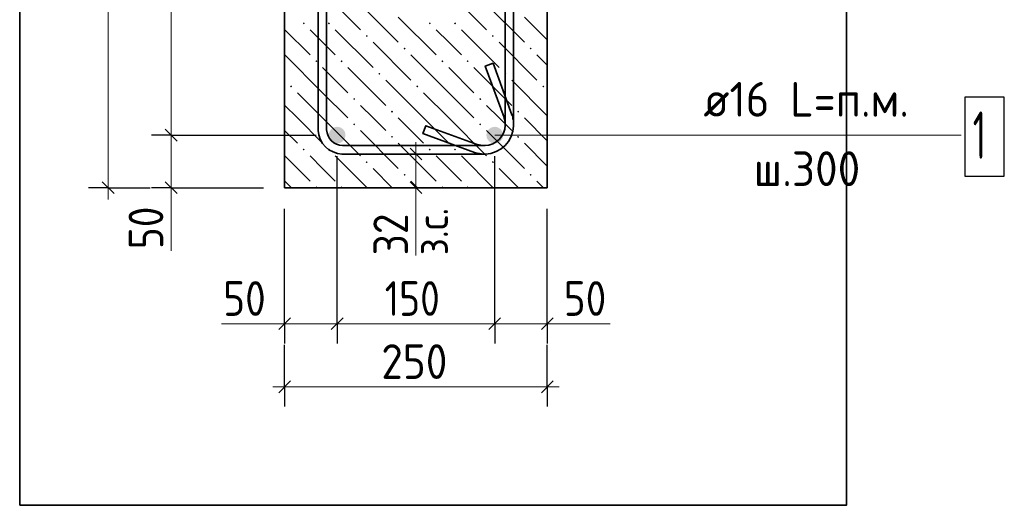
# Model space of a CAD drawing. Header units: millimetres. Extents: x 0 to 42000, y 0 to 29700.
# Tile 6 of 14: x 14976 to 21224, y 18245 to 21324. Entities that reach past the tile are written whole.
import ezdxf

# ---------------------------------------------------------------- set-up
doc = ezdxf.new("R2010")
doc.units = ezdxf.units.MM
doc.linetypes.add('______2', pattern=[270, 200, -70])
for name, color, linetype, lineweight in [('S1 Продольная арматура', 52, 'Continuous', 25), ('Standard', 7, 'Continuous', 25), ('Позиционная метка линия выноска', 7, 'Continuous', 13), ('Размерная выноска', 7, 'Continuous', 13), ('Хомут', 52, 'Continuous', 25)]:
    doc.layers.add(name, color=color, linetype=linetype, lineweight=lineweight)
doc.layers.add('ЖБ Пилон', color=7, linetype='______2', lineweight=13, true_color=0xa0a0a0)
doc.styles.add('ISOCPEUR', font='txt')

msp = doc.modelspace()

# ---------------------------------------------------------------- hatches: boundary and pattern name
at = {"layer": 'S1 Продольная арматура', "linetype": 'Continuous', "lineweight": 18, "transparency": 33554687}
for points in [[(17044, 20592.3), (17040, 20612.7), (17028.4, 20630), (17011.1, 20641.6), (16990.7, 20645.6), (16970.3, 20641.6), (16953, 20630), (16941.4, 20612.7), (16937.4, 20592.3), (16941.4, 20571.9), (16953, 20554.6), (16970.3, 20543), (16990.7, 20539), (17011.1, 20543), (17028.4, 20554.6), (17040, 20571.9)], [(17044, 20592.3), (17040, 20612.7), (17028.4, 20630), (17011.1, 20641.6), (16990.7, 20645.6), (16970.3, 20641.6), (16953, 20630), (16941.4, 20612.7), (16937.4, 20592.3), (16941.4, 20571.9), (16953, 20554.6), (16970.3, 20543), (16990.7, 20539), (17011.1, 20543), (17028.4, 20554.6), (17040, 20571.9)], [(18044, 20592.3), (18040, 20612.7), (18028.4, 20630), (18011.1, 20641.6), (17990.7, 20645.6), (17970.3, 20641.6), (17953, 20630), (17941.4, 20612.7), (17937.4, 20592.3), (17941.4, 20571.9), (17953, 20554.6), (17970.3, 20543), (17990.7, 20539), (18011.1, 20543), (18028.4, 20554.6), (18040, 20571.9)], [(18044, 20592.3), (18040, 20612.7), (18028.4, 20630), (18011.1, 20641.6), (17990.7, 20645.6), (17970.3, 20641.6), (17953, 20630), (17941.4, 20612.7), (17937.4, 20592.3), (17941.4, 20571.9), (17953, 20554.6), (17970.3, 20543), (17990.7, 20539), (18011.1, 20543), (18028.4, 20554.6), (18040, 20571.9)]]:
    msp.add_hatch(color=7, dxfattribs=at).paths.add_polyline_path(points)
at = {"layer": 'ЖБ Пилон', "linetype": 'Continuous', "lineweight": 18, "transparency": 33554687}
for points in [[(16772.2, 21301.1), (16778.7, 21307.6), (16785.2, 21301.1), (16778.7, 21294.6)], [(16932.2, 21301.1), (16938.7, 21307.6), (16945.2, 21301.1), (16938.7, 21294.6)], [(17572.2, 21301.1), (17578.7, 21307.6), (17585.2, 21301.1), (17578.7, 21294.6)], [(17732.2, 21301.1), (17738.7, 21307.6), (17745.2, 21301.1), (17738.7, 21294.6)], [(17172.2, 21221.1), (17178.7, 21227.6), (17185.2, 21221.1), (17178.7, 21214.6)], [(17972.2, 21221.1), (17978.7, 21227.6), (17985.2, 21221.1), (17978.7, 21214.6)], [(17412.2, 21141.1), (17418.7, 21147.6), (17425.2, 21141.1), (17418.7, 21134.6)], [(18212.2, 21141.1), (18218.7, 21147.6), (18225.2, 21141.1), (18218.7, 21134.6)], [(16852.2, 21061.1), (16858.7, 21067.6), (16865.2, 21061.1), (16858.7, 21054.6)], [(17012.2, 21061.1), (17018.7, 21067.6), (17025.2, 21061.1), (17018.7, 21054.6)], [(17652.2, 21061.1), (17658.7, 21067.6), (17665.2, 21061.1), (17658.7, 21054.6)], [(17812.2, 21061.1), (17818.7, 21067.6), (17825.2, 21061.1), (17818.7, 21054.6)], [(17252.2, 20981.1), (17258.7, 20987.6), (17265.2, 20981.1), (17258.7, 20974.6)], [(18052.2, 20981.1), (18058.7, 20987.6), (18065.2, 20981.1), (18058.7, 20974.6)], [(16692.2, 20901.1), (16698.7, 20907.6), (16705.2, 20901.1), (16698.7, 20894.6)], [(17492.2, 20901.1), (17498.7, 20907.6), (17505.2, 20901.1), (17498.7, 20894.6)], [(18292.2, 20901.1), (18298.7, 20907.6), (18305.2, 20901.1), (18298.7, 20894.6)], [(17092.2, 20821.1), (17098.7, 20827.6), (17105.2, 20821.1), (17098.7, 20814.6)], [(17892.2, 20821.1), (17898.7, 20827.6), (17905.2, 20821.1), (17898.7, 20814.6)], [(17332.2, 20741.1), (17338.7, 20747.6), (17345.2, 20741.1), (17338.7, 20734.6)], [(18132.2, 20741.1), (18138.7, 20747.6), (18145.2, 20741.1), (18138.7, 20734.6)], [(17092.2, 20661.1), (17098.7, 20667.6), (17105.2, 20661.1), (17098.7, 20654.6)], [(17892.2, 20661.1), (17898.7, 20667.6), (17905.2, 20661.1), (17898.7, 20654.6)], [(17332.2, 20581.1), (17338.7, 20587.6), (17345.2, 20581.1), (17338.7, 20574.6)], [(18132.2, 20581.1), (18138.7, 20587.6), (18145.2, 20581.1), (18138.7, 20574.6)], [(16772.2, 20501.1), (16778.7, 20507.6), (16785.2, 20501.1), (16778.7, 20494.6)], [(16932.2, 20501.1), (16938.7, 20507.6), (16945.2, 20501.1), (16938.7, 20494.6)], [(17572.2, 20501.1), (17578.7, 20507.6), (17585.2, 20501.1), (17578.7, 20494.6)], [(17732.2, 20501.1), (17738.7, 20507.6), (17745.2, 20501.1), (17738.7, 20494.6)], [(17172.2, 20421.1), (17178.7, 20427.6), (17185.2, 20421.1), (17178.7, 20414.6)], [(17972.2, 20421.1), (17978.7, 20427.6), (17985.2, 20421.1), (17978.7, 20414.6)], [(17412.2, 20341.1), (17418.7, 20347.6), (17425.2, 20341.1), (17418.7, 20334.6)], [(18212.2, 20341.1), (18218.7, 20347.6), (18225.2, 20341.1), (18218.7, 20334.6)], [(16852.2, 20261.1), (16858.7, 20267.6), (16865.2, 20261.1), (16863.1, 20259), (16854.3, 20259)], [(17012.2, 20261.1), (17018.7, 20267.6), (17025.2, 20261.1), (17023.1, 20259), (17014.3, 20259)], [(17652.2, 20261.1), (17658.7, 20267.6), (17665.2, 20261.1), (17663.1, 20259), (17654.3, 20259)], [(17812.2, 20261.1), (17818.7, 20267.6), (17825.2, 20261.1), (17823.1, 20259), (17814.3, 20259)]]:
    msp.add_hatch(color=7, dxfattribs=at).paths.add_polyline_path(points, flags=16)

# ---------------------------------------------------------------- linework, layer by layer
at = {"layer": 'S1 Продольная арматура', "color": 7, "linetype": 'Continuous', "lineweight": 25, "transparency": 33554687}
msp.add_lwpolyline([(20974, 20332.3), (21224, 20332.3), (21224, 20832.3), (20974, 20832.3), (20974, 20332.3)], dxfattribs=at)
at = {"layer": 'Standard', "color": 254, "linetype": 'Continuous', "lineweight": 35, "true_color": 0xc4c4ff, "transparency": 33554687}
msp.add_line((14976.3, 29200), (14976.3, 18245.1), dxfattribs=at)
at = {"layer": 'Standard', "color": 7, "linetype": 'Continuous', "lineweight": 13, "transparency": 33554687}
for p, q in [((15937.4, 22592.3), (15937.4, 20592.3)), ((15937.4, 20592.3), (15937.4, 20259)), ((17490.7, 20472.5), (17490.7, 20547.5)), ((17490.7, 20472.5), (17490.7, 20259)), ((15537.4, 20259), (15537.4, 20184)), ((15937.4, 20259), (15937.4, 20184)), ((17490.7, 20259), (17490.7, 20184)), ((16657.4, 19396.4), (16582.4, 19396.4)), ((16657.4, 19396.4), (16990.7, 19396.4)), ((16990.7, 19396.4), (17990.7, 19396.4)), ((17990.7, 19396.4), (18324, 19396.4)), ((18324, 19396.4), (18399.1, 19396.4)), ((16657.4, 18996.4), (16582.4, 18996.4)), ((16657.4, 18996.4), (18324, 18996.4)), ((18324, 18996.4), (18399.1, 18996.4))]:
    msp.add_line(p, q, dxfattribs=at)
at = {"layer": 'Standard', "color": 7, "linetype": 'Continuous', "lineweight": 25, "transparency": 33554687}
for p, q in [((15899.9, 20629.8), (15974.9, 20554.8)), ((17453.2, 20510), (17528.2, 20435)), ((15499.9, 20296.5), (15574.9, 20221.5)), ((15899.9, 20296.5), (15974.9, 20221.5)), ((17453.2, 20296.5), (17528.2, 20221.5)), ((16619.9, 19358.9), (16694.9, 19433.9)), ((16953.2, 19358.9), (17028.2, 19433.9)), ((17953.2, 19358.9), (18028.2, 19433.9)), ((18286.5, 19358.9), (18361.6, 19433.9)), ((16619.9, 18958.9), (16694.9, 19033.9)), ((18286.5, 18958.9), (18361.6, 19033.9))]:
    msp.add_line(p, q, dxfattribs=at)
at = {"layer": 'Standard', "color": 7, "linetype": 'Continuous', "lineweight": -3, "transparency": 33554687}
for p, q in [((15937.4, 20592.3), (15812.4, 20592.3)), ((15937.4, 20592.3), (16062.5, 20592.3)), ((15937.4, 20592.3), (16857.4, 20592.3)), ((17490.7, 20472.5), (17365.7, 20472.5)), ((17490.7, 20472.5), (17615.7, 20472.5)), ((15537.4, 20259), (15412.4, 20259)), ((15537.4, 20259), (15662.5, 20259)), ((15537.4, 20259), (15804.1, 20259)), ((15937.4, 20259), (15812.4, 20259)), ((15937.4, 20259), (16062.5, 20259)), ((15937.4, 20259), (16524, 20259)), ((17490.7, 20259), (17365.7, 20259)), ((17490.7, 20259), (17615.7, 20259)), ((16657.4, 19396.4), (16657.4, 19521.4)), ((16990.7, 19396.4), (16990.7, 19521.4)), ((17990.7, 19396.4), (17990.7, 19521.4)), ((18324, 19396.4), (18324, 19521.4)), ((16657.4, 19396.4), (16657.4, 19271.4)), ((16990.7, 19396.4), (16990.7, 19271.4)), ((17990.7, 19396.4), (17990.7, 19271.4)), ((18324, 19396.4), (18324, 19271.4)), ((16657.4, 18996.4), (16657.4, 19263.1)), ((18324, 18996.4), (18324, 19263.1)), ((16657.4, 18996.4), (16657.4, 19121.4)), ((18324, 18996.4), (18324, 19121.4)), ((16657.4, 18996.4), (16657.4, 18871.4)), ((18324, 18996.4), (18324, 18871.4))]:
    msp.add_line(p, q, dxfattribs=at)
at = {"layer": 'Standard', "color": 254, "linetype": 'Continuous', "lineweight": 35, "true_color": 0xc4c4ff, "transparency": 33554687}
msp.add_lwpolyline([(14976.3, 18245.1), (20222.1, 18245.1), (20222.1, 29200)], dxfattribs=at)
at = {"layer": 'Standard', "color": 7, "linetype": 'Continuous', "lineweight": 13, "transparency": 33554687}
msp.add_lwpolyline([(15537.4, 26925.6), (15537.4, 23233.3), (15537.4, 23233.3), (15537.4, 20259)], dxfattribs=at)
at = {"layer": 'Standard', "color": 7, "linetype": 'Continuous', "lineweight": -3, "transparency": 33554687}
for points in [[(16990.7, 19396.4), (16990.7, 19413.4), (16990.7, 19413.4), (16990.7, 19413.4), (16990.7, 19413.4), (16990.7, 20311.2), (16990.7, 20311.2), (16990.7, 20459)], [(17990.7, 19396.4), (17990.7, 19413.4), (17990.7, 19413.4), (17990.7, 20459)], [(16657.4, 19396.4), (16657.4, 19413.4), (16657.4, 19413.4), (16657.4, 19413.4), (16657.4, 19413.4), (16657.4, 19915.6), (16657.4, 19915.6), (16657.4, 20125.6)], [(18324, 19396.4), (18324, 19413.4), (18324, 19413.4), (18324, 20125.6)]]:
    msp.add_lwpolyline(points, dxfattribs=at)
at = {"layer": 'ЖБ Пилон', "color": 7, "linetype": 'Continuous', "lineweight": 35, "transparency": 33554687}
for p, q in [((16657.4, 26925.6), (16657.4, 20259)), ((18324, 20259), (18324, 26925.6)), ((16657.4, 20259), (18324, 20259))]:
    msp.add_line(p, q, dxfattribs=at)
at = {"layer": 'ЖБ Пилон', "color": 9, "linetype": 'Continuous', "lineweight": 18, "true_color": 0xc7c7c7, "transparency": 33554687}
for p, q in [((16898.7, 21501.1), (17138.7, 21261.1)), ((17698.7, 21501.1), (17938.7, 21261.1)), ((17138.7, 21421.1), (17378.7, 21181.1)), ((17938.7, 21421.1), (18178.7, 21181.1)), ((17378.7, 21341.1), (17618.7, 21101.1)), ((18178.7, 21341.1), (18324, 21195.7)), ((16657.4, 21262.4), (16818.7, 21101.1)), ((16898.7, 21181.1), (16818.7, 21261.1)), ((16978.7, 21261.1), (17218.7, 21021.1)), ((17698.7, 21181.1), (17618.7, 21261.1)), ((17778.7, 21261.1), (18018.7, 21021.1)), ((16978.7, 21101.1), (16898.7, 21181.1)), ((17218.7, 21181.1), (17458.7, 20941.1)), ((17778.7, 21101.1), (17698.7, 21181.1)), ((18018.7, 21181.1), (18258.7, 20941.1)), ((16898.7, 20861.1), (16658.7, 21101.1)), ((17698.7, 20861.1), (17458.7, 21101.1)), ((18324, 21035.7), (18258.7, 21101.1)), ((16898.7, 21021.1), (17058.7, 20861.1)), ((17058.7, 21021.1), (17298.7, 20781.1)), ((17698.7, 21021.1), (17858.7, 20861.1)), ((17858.7, 21021.1), (18098.7, 20781.1)), ((16657.4, 20942.4), (16658.7, 20941.1)), ((17538.7, 20701.1), (17298.7, 20941.1)), ((18324, 20715.7), (18098.7, 20941.1)), ((16738.7, 20861.1), (16898.7, 20701.1)), ((16898.7, 20861.1), (17058.7, 20701.1)), ((17538.7, 20861.1), (17698.7, 20701.1)), ((17698.7, 20861.1), (17858.7, 20701.1)), ((16738.7, 20701.1), (16657.4, 20782.4)), ((17218.7, 20701.1), (17138.7, 20781.1)), ((18018.7, 20701.1), (17938.7, 20781.1)), ((16738.7, 20701.1), (16898.7, 20541.1)), ((16898.7, 20701.1), (17138.7, 20461.1)), ((17298.7, 20621.1), (17218.7, 20701.1)), ((17378.7, 20701.1), (17538.7, 20541.1)), ((17538.7, 20701.1), (17698.7, 20541.1)), ((17698.7, 20701.1), (17938.7, 20461.1)), ((18098.7, 20621.1), (18018.7, 20701.1)), ((18178.7, 20701.1), (18324, 20555.7)), ((16657.4, 20622.4), (16738.7, 20541.1)), ((17138.7, 20621.1), (17378.7, 20381.1)), ((17938.7, 20621.1), (18178.7, 20381.1)), ((17378.7, 20541.1), (17618.7, 20301.1)), ((18178.7, 20541.1), (18324, 20395.7)), ((16657.4, 20462.4), (16818.7, 20301.1)), ((16898.7, 20381.1), (16818.7, 20461.1)), ((16978.7, 20461.1), (17180.8, 20259)), ((17698.7, 20381.1), (17618.7, 20461.1)), ((17778.7, 20461.1), (17980.8, 20259)), ((16978.7, 20301.1), (16898.7, 20381.1)), ((17218.7, 20381.1), (17340.8, 20259)), ((17778.7, 20301.1), (17698.7, 20381.1)), ((18018.7, 20381.1), (18140.8, 20259)), ((16700.8, 20259), (16658.7, 20301.1)), ((17500.8, 20259), (17458.7, 20301.1)), ((18300.8, 20259), (18258.7, 20301.1))]:
    msp.add_line(p, q, dxfattribs=at)
at = {"layer": 'Позиционная метка линия выноска', "color": 7, "linetype": 'Continuous', "lineweight": 13, "transparency": 33554687}
msp.add_line((17990.7, 20592.3), (20950.7, 20592.3), dxfattribs=at)
at = {"layer": 'Размерная выноска', "color": 7, "linetype": 'Continuous', "lineweight": 13, "transparency": 33554687}
for p, q in [((15937.4, 20259), (15937.4, 19859)), ((17490.7, 20259), (17490.7, 19828.7)), ((16657.4, 19396.4), (16257.4, 19396.4)), ((18724, 19396.4), (18324, 19396.4))]:
    msp.add_line(p, q, dxfattribs=at)
at = {"layer": 'Хомут', "color": 7, "linetype": 'Continuous', "lineweight": 35, "transparency": 33554687}
for points in [[(17980.9, 21048.6), (18100.1, 20721), (18102.5, 20713.8), (18104.6, 20706.4), (18106.4, 20698.9), (18107.9, 20691.4), (18109.1, 20683.8), (18109.9, 20676.1), (18110.5, 20668.5), (18110.7, 20660.9), (18110.7, 20650.1), (18106.2, 20617.6), (18095, 20583.7), (18077.6, 20552.6), (18056.1, 20526.9), (18030.5, 20505.4), (17999.3, 20488), (17965.4, 20476.8), (17932.9, 20472.3), (17020.5, 20472.3), (16993.2, 20476.1), (16964.6, 20485.5), (16938.4, 20500.2), (16916.7, 20518.3), (16898.6, 20539.9), (16883.9, 20566.2), (16874.5, 20594.7), (16870.7, 20622.1), (16870.7, 24562.5)], [(17980.9, 21048.6), (18100.1, 20721), (18102.5, 20713.8), (18104.6, 20706.4), (18106.4, 20698.9), (18107.9, 20691.4), (18109.1, 20683.8), (18109.9, 20676.1), (18110.5, 20668.5), (18110.7, 20660.9), (18110.7, 20650.1), (18106.2, 20617.6), (18095, 20583.7), (18077.6, 20552.6), (18056.1, 20526.9), (18030.5, 20505.4), (17999.3, 20488), (17965.4, 20476.8), (17932.9, 20472.3), (17020.5, 20472.3), (16993.2, 20476.1), (16964.6, 20485.5), (16938.4, 20500.2), (16916.7, 20518.3), (16898.6, 20539.9), (16883.9, 20566.2), (16874.5, 20594.7), (16870.7, 20622.1), (16870.7, 24562.5)], [(17980.9, 21048.6), (18100.1, 20721), (18102.5, 20713.8), (18104.6, 20706.4), (18106.4, 20698.9), (18107.9, 20691.4), (18109.1, 20683.8), (18109.9, 20676.1), (18110.5, 20668.5), (18110.7, 20660.9), (18110.7, 20650.1), (18106.2, 20617.6), (18095, 20583.7), (18077.6, 20552.6), (18056.1, 20526.9), (18030.5, 20505.4), (17999.3, 20488), (17965.4, 20476.8), (17932.9, 20472.3), (17020.5, 20472.3), (16993.2, 20476.1), (16964.6, 20485.5), (16938.4, 20500.2), (16916.7, 20518.3), (16898.6, 20539.9), (16883.9, 20566.2), (16874.5, 20594.7), (16870.7, 20622.1), (16870.7, 24562.5)], [(17980.9, 21048.6), (18100.1, 20721), (18102.5, 20713.8), (18104.6, 20706.4), (18106.4, 20698.9), (18107.9, 20691.4), (18109.1, 20683.8), (18109.9, 20676.1), (18110.5, 20668.5), (18110.7, 20660.9), (18110.7, 20650.1), (18106.2, 20617.6), (18095, 20583.7), (18077.6, 20552.6), (18056.1, 20526.9), (18030.5, 20505.4), (17999.3, 20488), (17965.4, 20476.8), (17932.9, 20472.3), (17020.5, 20472.3), (16993.2, 20476.1), (16964.6, 20485.5), (16938.4, 20500.2), (16916.7, 20518.3), (16898.6, 20539.9), (16883.9, 20566.2), (16874.5, 20594.7), (16870.7, 20622.1), (16870.7, 24562.5)], [(17980.9, 21048.6), (18100.1, 20721), (18102.5, 20713.8), (18104.6, 20706.4), (18106.4, 20698.9), (18107.9, 20691.4), (18109.1, 20683.8), (18109.9, 20676.1), (18110.5, 20668.5), (18110.7, 20660.9), (18110.7, 20650.1), (18106.2, 20617.6), (18095, 20583.7), (18077.6, 20552.6), (18056.1, 20526.9), (18030.5, 20505.4), (17999.3, 20488), (17965.4, 20476.8), (17932.9, 20472.3), (17020.5, 20472.3), (16993.2, 20476.1), (16964.6, 20485.5), (16938.4, 20500.2), (16916.7, 20518.3), (16898.6, 20539.9), (16883.9, 20566.2), (16874.5, 20594.7), (16870.7, 20622.1), (16870.7, 24562.5)], [(17980.9, 21048.6), (18100.1, 20721), (18102.5, 20713.8), (18104.6, 20706.4), (18106.4, 20698.9), (18107.9, 20691.4), (18109.1, 20683.8), (18109.9, 20676.1), (18110.5, 20668.5), (18110.7, 20660.9), (18110.7, 20650.1), (18106.2, 20617.6), (18095, 20583.7), (18077.6, 20552.6), (18056.1, 20526.9), (18030.5, 20505.4), (17999.3, 20488), (17965.4, 20476.8), (17932.9, 20472.3), (17020.5, 20472.3), (16993.2, 20476.1), (16964.6, 20485.5), (16938.4, 20500.2), (16916.7, 20518.3), (16898.6, 20539.9), (16883.9, 20566.2), (16874.5, 20594.7), (16870.7, 20622.1), (16870.7, 24562.5)], [(16924, 24558.8), (16924, 20625.8), (16926.7, 20606.9), (16933, 20587.8), (16942.7, 20570.3), (16954.6, 20556.2), (16968.8, 20544.3), (16986.2, 20534.5), (17005.3, 20528.3), (17024.2, 20525.6), (17929.2, 20525.6), (17953.3, 20529), (17977.7, 20537), (18000.1, 20549.6), (18018.3, 20564.8), (18033.4, 20582.9), (18046, 20605.3), (18054, 20629.7), (18057.4, 20653.8), (18057.4, 20660.1), (18057.2, 20665.7), (18056.8, 20671.2), (18056.2, 20676.7), (18055.4, 20682.1), (18054.3, 20687.5), (18053, 20692.8), (18051.5, 20698.1), (18049.7, 20703.5), (17930.8, 21030.3), (17980.9, 21048.6)], [(16924, 24558.8), (16924, 20625.8), (16926.7, 20606.9), (16933, 20587.8), (16942.7, 20570.3), (16954.6, 20556.2), (16968.8, 20544.3), (16986.2, 20534.5), (17005.3, 20528.3), (17024.2, 20525.6), (17929.2, 20525.6), (17953.3, 20529), (17977.7, 20537), (18000.1, 20549.6), (18018.3, 20564.8), (18033.4, 20582.9), (18046, 20605.3), (18054, 20629.7), (18057.4, 20653.8), (18057.4, 20660.1), (18057.2, 20665.7), (18056.8, 20671.2), (18056.2, 20676.7), (18055.4, 20682.1), (18054.3, 20687.5), (18053, 20692.8), (18051.5, 20698.1), (18049.7, 20703.5), (17930.8, 21030.3), (17980.9, 21048.6)], [(16924, 24558.8), (16924, 20625.8), (16926.7, 20606.9), (16933, 20587.8), (16942.7, 20570.3), (16954.6, 20556.2), (16968.8, 20544.3), (16986.2, 20534.5), (17005.3, 20528.3), (17024.2, 20525.6), (17929.2, 20525.6), (17953.3, 20529), (17977.7, 20537), (18000.1, 20549.6), (18018.3, 20564.8), (18033.4, 20582.9), (18046, 20605.3), (18054, 20629.7), (18057.4, 20653.8), (18057.4, 20660.1), (18057.2, 20665.7), (18056.8, 20671.2), (18056.2, 20676.7), (18055.4, 20682.1), (18054.3, 20687.5), (18053, 20692.8), (18051.5, 20698.1), (18049.7, 20703.5), (17930.8, 21030.3), (17980.9, 21048.6)], [(16924, 24558.8), (16924, 20625.8), (16926.7, 20606.9), (16933, 20587.8), (16942.7, 20570.3), (16954.6, 20556.2), (16968.8, 20544.3), (16986.2, 20534.5), (17005.3, 20528.3), (17024.2, 20525.6), (17929.2, 20525.6), (17953.3, 20529), (17977.7, 20537), (18000.1, 20549.6), (18018.3, 20564.8), (18033.4, 20582.9), (18046, 20605.3), (18054, 20629.7), (18057.4, 20653.8), (18057.4, 20660.1), (18057.2, 20665.7), (18056.8, 20671.2), (18056.2, 20676.7), (18055.4, 20682.1), (18054.3, 20687.5), (18053, 20692.8), (18051.5, 20698.1), (18049.7, 20703.5), (17930.8, 21030.3), (17980.9, 21048.6)], [(16924, 24558.8), (16924, 20625.8), (16926.7, 20606.9), (16933, 20587.8), (16942.7, 20570.3), (16954.6, 20556.2), (16968.8, 20544.3), (16986.2, 20534.5), (17005.3, 20528.3), (17024.2, 20525.6), (17929.2, 20525.6), (17953.3, 20529), (17977.7, 20537), (18000.1, 20549.6), (18018.3, 20564.8), (18033.4, 20582.9), (18046, 20605.3), (18054, 20629.7), (18057.4, 20653.8), (18057.4, 20660.1), (18057.2, 20665.7), (18056.8, 20671.2), (18056.2, 20676.7), (18055.4, 20682.1), (18054.3, 20687.5), (18053, 20692.8), (18051.5, 20698.1), (18049.7, 20703.5), (17930.8, 21030.3), (17980.9, 21048.6)], [(16924, 24558.8), (16924, 20625.8), (16926.7, 20606.9), (16933, 20587.8), (16942.7, 20570.3), (16954.6, 20556.2), (16968.8, 20544.3), (16986.2, 20534.5), (17005.3, 20528.3), (17024.2, 20525.6), (17929.2, 20525.6), (17953.3, 20529), (17977.7, 20537), (18000.1, 20549.6), (18018.3, 20564.8), (18033.4, 20582.9), (18046, 20605.3), (18054, 20629.7), (18057.4, 20653.8), (18057.4, 20660.1), (18057.2, 20665.7), (18056.8, 20671.2), (18056.2, 20676.7), (18055.4, 20682.1), (18054.3, 20687.5), (18053, 20692.8), (18051.5, 20698.1), (18049.7, 20703.5), (17930.8, 21030.3), (17980.9, 21048.6)], [(18110.7, 24562.5), (18110.7, 20650.1), (18106.2, 20617.6), (18095, 20583.7), (18077.6, 20552.6), (18056.1, 20526.9), (18030.5, 20505.4), (17999.3, 20488), (17965.4, 20476.8), (17932.9, 20472.3), (17922.1, 20472.3), (17914.6, 20472.5), (17906.9, 20473.1), (17899.2, 20473.9), (17891.6, 20475.1), (17884.1, 20476.6), (17876.6, 20478.4), (17869.2, 20480.5), (17862.1, 20482.9), (17534.4, 20602.1), (17552.7, 20652.2), (17879.5, 20533.3), (17884.9, 20531.5), (17890.2, 20530), (17895.5, 20528.7), (17900.9, 20527.7), (17906.3, 20526.8), (17911.8, 20526.2), (17917.3, 20525.8), (17922.9, 20525.6), (17929.2, 20525.6), (17953.3, 20529), (17977.7, 20537), (18000.1, 20549.6), (18018.3, 20564.8), (18033.4, 20582.9), (18046, 20605.3), (18054, 20629.7), (18057.4, 20653.8), (18057.4, 24558.8)], [(18110.7, 24562.5), (18110.7, 20650.1), (18106.2, 20617.6), (18095, 20583.7), (18077.6, 20552.6), (18056.1, 20526.9), (18030.5, 20505.4), (17999.3, 20488), (17965.4, 20476.8), (17932.9, 20472.3), (17922.1, 20472.3), (17914.6, 20472.5), (17906.9, 20473.1), (17899.2, 20473.9), (17891.6, 20475.1), (17884.1, 20476.6), (17876.6, 20478.4), (17869.2, 20480.5), (17862.1, 20482.9), (17534.4, 20602.1), (17552.7, 20652.2), (17879.5, 20533.3), (17884.9, 20531.5), (17890.2, 20530), (17895.5, 20528.7), (17900.9, 20527.7), (17906.3, 20526.8), (17911.8, 20526.2), (17917.3, 20525.8), (17922.9, 20525.6), (17929.2, 20525.6), (17953.3, 20529), (17977.7, 20537), (18000.1, 20549.6), (18018.3, 20564.8), (18033.4, 20582.9), (18046, 20605.3), (18054, 20629.7), (18057.4, 20653.8), (18057.4, 24558.8)], [(18110.7, 24562.5), (18110.7, 20650.1), (18106.2, 20617.6), (18095, 20583.7), (18077.6, 20552.6), (18056.1, 20526.9), (18030.5, 20505.4), (17999.3, 20488), (17965.4, 20476.8), (17932.9, 20472.3), (17922.1, 20472.3), (17914.6, 20472.5), (17906.9, 20473.1), (17899.2, 20473.9), (17891.6, 20475.1), (17884.1, 20476.6), (17876.6, 20478.4), (17869.2, 20480.5), (17862.1, 20482.9), (17534.4, 20602.1), (17552.7, 20652.2), (17879.5, 20533.3), (17884.9, 20531.5), (17890.2, 20530), (17895.5, 20528.7), (17900.9, 20527.7), (17906.3, 20526.8), (17911.8, 20526.2), (17917.3, 20525.8), (17922.9, 20525.6), (17929.2, 20525.6), (17953.3, 20529), (17977.7, 20537), (18000.1, 20549.6), (18018.3, 20564.8), (18033.4, 20582.9), (18046, 20605.3), (18054, 20629.7), (18057.4, 20653.8), (18057.4, 24558.8)], [(18110.7, 24562.5), (18110.7, 20650.1), (18106.2, 20617.6), (18095, 20583.7), (18077.6, 20552.6), (18056.1, 20526.9), (18030.5, 20505.4), (17999.3, 20488), (17965.4, 20476.8), (17932.9, 20472.3), (17922.1, 20472.3), (17914.6, 20472.5), (17906.9, 20473.1), (17899.2, 20473.9), (17891.6, 20475.1), (17884.1, 20476.6), (17876.6, 20478.4), (17869.2, 20480.5), (17862.1, 20482.9), (17534.4, 20602.1), (17552.7, 20652.2), (17879.5, 20533.3), (17884.9, 20531.5), (17890.2, 20530), (17895.5, 20528.7), (17900.9, 20527.7), (17906.3, 20526.8), (17911.8, 20526.2), (17917.3, 20525.8), (17922.9, 20525.6), (17929.2, 20525.6), (17953.3, 20529), (17977.7, 20537), (18000.1, 20549.6), (18018.3, 20564.8), (18033.4, 20582.9), (18046, 20605.3), (18054, 20629.7), (18057.4, 20653.8), (18057.4, 24558.8)], [(18110.7, 24562.5), (18110.7, 20650.1), (18106.2, 20617.6), (18095, 20583.7), (18077.6, 20552.6), (18056.1, 20526.9), (18030.5, 20505.4), (17999.3, 20488), (17965.4, 20476.8), (17932.9, 20472.3), (17922.1, 20472.3), (17914.6, 20472.5), (17906.9, 20473.1), (17899.2, 20473.9), (17891.6, 20475.1), (17884.1, 20476.6), (17876.6, 20478.4), (17869.2, 20480.5), (17862.1, 20482.9), (17534.4, 20602.1), (17552.7, 20652.2), (17879.5, 20533.3), (17884.9, 20531.5), (17890.2, 20530), (17895.5, 20528.7), (17900.9, 20527.7), (17906.3, 20526.8), (17911.8, 20526.2), (17917.3, 20525.8), (17922.9, 20525.6), (17929.2, 20525.6), (17953.3, 20529), (17977.7, 20537), (18000.1, 20549.6), (18018.3, 20564.8), (18033.4, 20582.9), (18046, 20605.3), (18054, 20629.7), (18057.4, 20653.8), (18057.4, 24558.8)], [(18110.7, 24562.5), (18110.7, 20650.1), (18106.2, 20617.6), (18095, 20583.7), (18077.6, 20552.6), (18056.1, 20526.9), (18030.5, 20505.4), (17999.3, 20488), (17965.4, 20476.8), (17932.9, 20472.3), (17922.1, 20472.3), (17914.6, 20472.5), (17906.9, 20473.1), (17899.2, 20473.9), (17891.6, 20475.1), (17884.1, 20476.6), (17876.6, 20478.4), (17869.2, 20480.5), (17862.1, 20482.9), (17534.4, 20602.1), (17552.7, 20652.2), (17879.5, 20533.3), (17884.9, 20531.5), (17890.2, 20530), (17895.5, 20528.7), (17900.9, 20527.7), (17906.3, 20526.8), (17911.8, 20526.2), (17917.3, 20525.8), (17922.9, 20525.6), (17929.2, 20525.6), (17953.3, 20529), (17977.7, 20537), (18000.1, 20549.6), (18018.3, 20564.8), (18033.4, 20582.9), (18046, 20605.3), (18054, 20629.7), (18057.4, 20653.8), (18057.4, 24558.8)]]:
    msp.add_lwpolyline(points, dxfattribs=at)

# ---------------------------------------------------------------- texts
at = {"layer": 'S1 Продольная арматура', "color": 7, "linetype": 'Continuous', "lineweight": 13, "transparency": 33554687, "attachment_point": 7, "style": 'ISOCPEUR'}
for s, insert, char_height, width in [('\\W0.94;ø16 L=п.м. ', (19314.7, 20709.6), 220, 1599.141), ('\\W0.56;1', (21024, 20442.3), 300, 233.343), ('\\W0.95;ш.300 ', (19633.7, 20269.6), 220, 962.122)]:
    msp.add_mtext(s, dxfattribs=dict(at, insert=insert, char_height=char_height, width=width))
at = {"layer": 'Standard', "color": 7, "linetype": 'Continuous', "lineweight": 18, "transparency": 33554687, "insert": (17693.9, 19830.6), "char_height": 200, "width": 459.942, "attachment_point": 7, "rotation": 90, "style": 'ISOCPEUR'}
msp.add_mtext('\\W0.90;з.с.', dxfattribs=at)
at = {"layer": 'Standard', "color": 7, "linetype": 'Continuous', "lineweight": 25, "transparency": 33554687, "char_height": 220, "width": 403.924, "attachment_point": 7, "rotation": 90, "style": 'ISOCPEUR'}
for s, insert in [('\\W0.87;50', (15887.5, 19868.8)), ('\\W0.87;32', (17440.7, 19829.8))]:
    msp.add_mtext(s, dxfattribs=dict(at, insert=insert))
at = {"layer": 'Standard', "color": 7, "linetype": 'Continuous', "lineweight": 25, "transparency": 33554687, "char_height": 220, "attachment_point": 7, "style": 'ISOCPEUR'}
for s, insert, width in [('\\W0.87;50', (16267.2, 19446.4), 403.924), ('\\W0.83;150', (17292.7, 19446.4), 508.571), ('\\W0.87;50', (18428.2, 19446.4), 403.932), ('\\W0.91;250', (17270.7, 19046.4), 561.988)]:
    msp.add_mtext(s, dxfattribs=dict(at, insert=insert, width=width))

doc.saveas('drawing.dxf')
